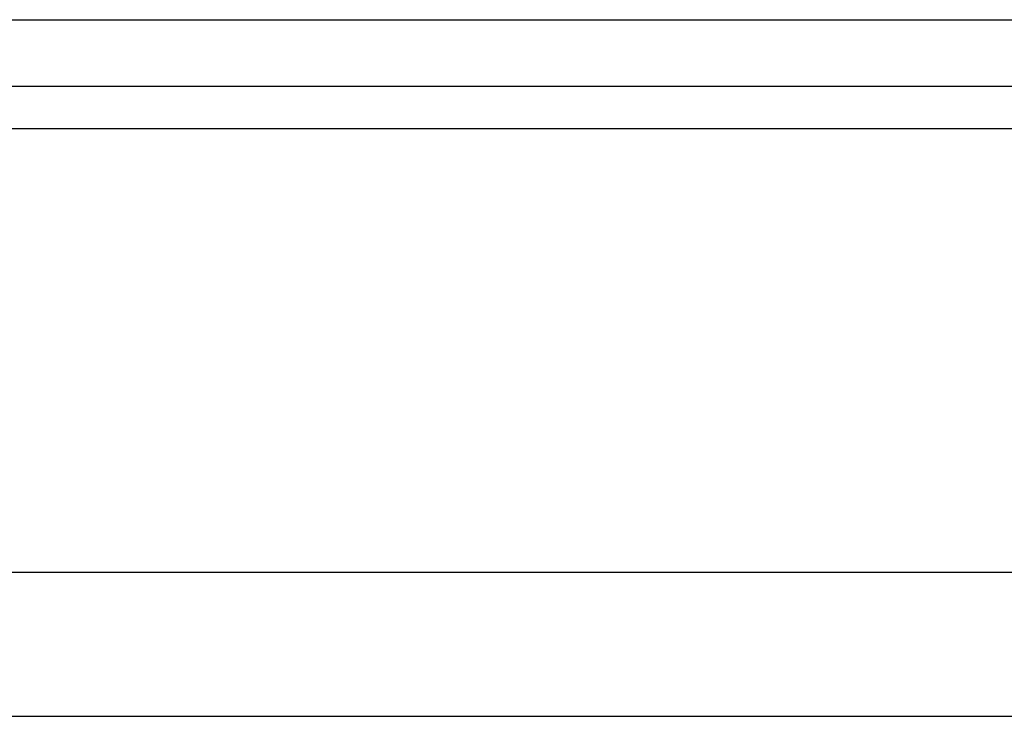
# Model space of a CAD drawing. Header units: millimetres. Extents: x 346 to 653, y 207 to 305.
# Tile 23 of 45: x 568.32 to 576.53, y 225.83 to 231.63. Entities that reach past the tile are written whole.
import ezdxf

# ---------------------------------------------------------------- set-up
doc = ezdxf.new("R2010")
doc.units = ezdxf.units.MM
doc.layers.add('OUT', color=3, linetype='Continuous')

msp = doc.modelspace()

# ---------------------------------------------------------------- linework, layer by layer
at = {"layer": 'OUT', "color": 0}
for p, q in [((558.9256, 231.6304), (594.1256, 231.6304)), ((504.0999, 231.0768), (652.5256, 231.0768)), ((504.0451, 230.7232), (652.5256, 230.7232)), ((502.923, 227.0304), (652.5256, 227.0304)), ((466.5256, 225.8304), (652.5256, 225.8304))]:
    msp.add_line(p, q, dxfattribs=at)

doc.saveas('drawing.dxf')
